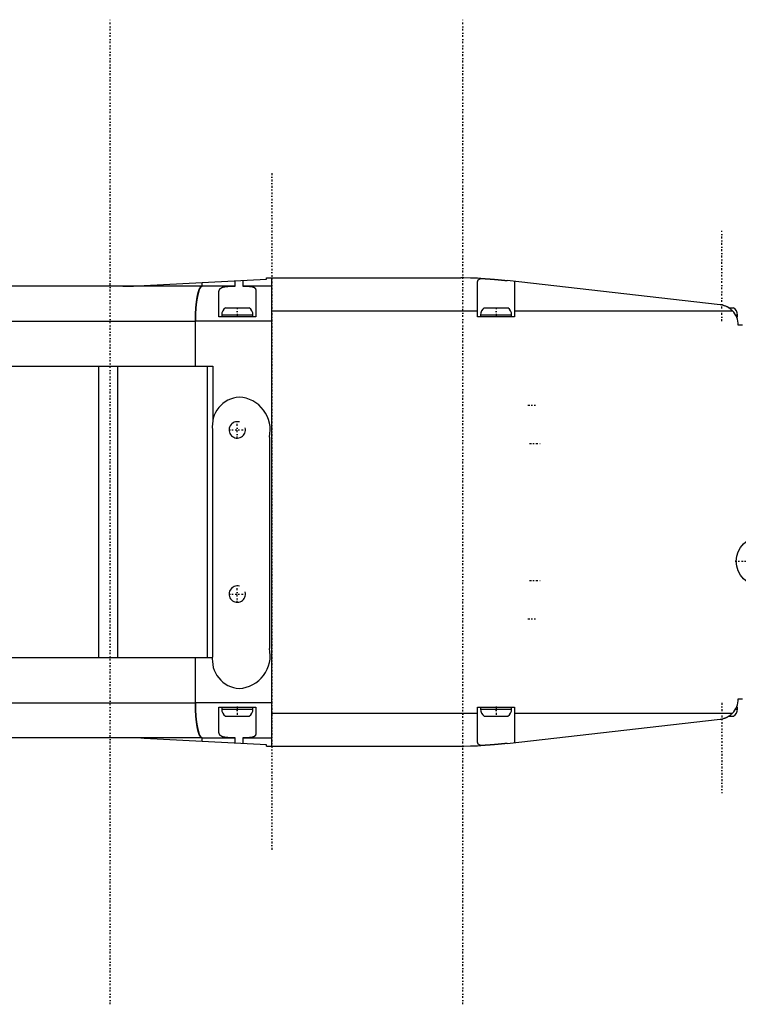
# Model space of a CAD drawing. Extents: x -526 to 218, y -128 to 128.
# Tile 2 of 3: x -351 to -176, y -120 to 120. Entities that reach past the tile are written whole.
import ezdxf

# ---------------------------------------------------------------- set-up
doc = ezdxf.new("R2010")
doc.units = 0
doc.linetypes.add('CENTER', pattern=[1.5, 0.45, -0.5, 0.05, -0.5])
for name, color, linetype in [('AM_0', 7, 'CONTINUOUS'), ('AM_10', 7, 'CONTINUOUS'), ('AM_7', 7, 'CENTER')]:
    doc.layers.add(name, color=color, linetype=linetype)

msp = doc.modelspace()

# ---------------------------------------------------------------- linework, layer by layer
at = {"layer": 'AM_0', "color": 7, "linetype": 'CONTINUOUS'}
for p, q in [((-320.67, 55.14), (-290.9, 56.7)), ((-306.59, 55), (-306.59, 55.87)), ((-306.59, 55), (-306.59, 55.87)), ((-298.54, 55), (-298.54, 56.3)), ((-296.67, 56.39), (-296.67, 55)), ((-290.9, 57), (-243.6, 57)), ((-290.9, 56.7), (-290.9, 57)), ((-289.56, -57), (-289.56, 57)), ((-239.5, 47.5), (-239.5, 55.93)), ((-180.44, 50.47), (-232.31, 56.36)), ((-230.5, 55.93), (-230.5, 47.5)), ((-306.59, 55), (-420.5, 55)), ((-298.54, 55), (-306.59, 55)), ((-302.5, 47.5), (-302.5, 53.44)), ((-289.56, 55), (-296.67, 55)), ((-293.5, 53.95), (-293.5, 47.5)), ((-301.8, 48), (-301.8, 47.5)), ((-301.8, 48), (-294.2, 48)), ((-300.85, 49.7), (-295.15, 49.7)), ((-294.2, 47.5), (-294.2, 48)), ((-289.56, 49), (-239.5, 49)), ((-238.8, 48), (-238.8, 47.5)), ((-238.8, 48), (-231.2, 48)), ((-237.85, 49.7), (-232.15, 49.7)), ((-231.2, 47.5), (-231.2, 48)), ((-230.5, 49), (-177.43, 49)), ((-178.29, 49.7), (-177.15, 49.7)), ((-176.67, 48), (-176.2, 48)), ((-176.2, 47.5), (-176.2, 48)), ((-429, 46.5), (-308.21, 46.5)), ((-308.21, 35.5), (-308.21, 46.5)), ((-308.21, 35.5), (-308.21, 46.5)), ((-289.56, 46.5), (-308.21, 46.5)), ((-293.5, 47.5), (-302.5, 47.5)), ((-230.5, 47.5), (-239.5, 47.5)), ((-176.42, 47.5), (-176.2, 47.5)), ((-175, 45.5), (-176, 45.5)), ((-384.73, 35.5), (-304, 35.5)), ((-331.8, 35.5), (-331.8, -35.5)), ((-327.16, 35.5), (-327.16, -35.5)), ((-305.31, 35.5), (-305.31, -35.5)), ((-304, 35.5), (-304, 22.18)), ((-304, 20), (-304.03, 20)), ((-304, -35), (-304, 20)), ((-290.2, 18.22), (-290.2, -33.22)), ((-304.08, -35.5), (-393, -35.5)), ((-308.21, -46.5), (-308.21, -35.5)), ((-308.21, -46.5), (-308.21, -35.5)), ((-304.03, -35), (-304, -35)), ((-176, -45.5), (-175, -45.5)), ((-429, -46.5), (-308.21, -46.5)), ((-289.56, -46.5), (-308.21, -46.5)), ((-302.5, -47.5), (-293.5, -47.5)), ((-302.5, -53.44), (-302.5, -47.5)), ((-301.8, -47.5), (-301.8, -48)), ((-294.2, -48), (-294.2, -47.5)), ((-293.5, -47.5), (-293.5, -53.95)), ((-239.5, -47.5), (-230.5, -47.5)), ((-239.5, -55.93), (-239.5, -47.5)), ((-238.8, -47.5), (-238.8, -48)), ((-231.2, -48), (-231.2, -47.5)), ((-230.5, -47.5), (-230.5, -55.93)), ((-176.42, -47.5), (-176.2, -47.5)), ((-176.2, -48), (-176.2, -47.5)), ((-301.8, -48), (-294.2, -48)), ((-300.85, -49.7), (-295.15, -49.7)), ((-289.56, -49), (-239.5, -49)), ((-238.8, -48), (-231.2, -48)), ((-237.85, -49.7), (-232.15, -49.7)), ((-230.5, -49), (-177.43, -49)), ((-178.29, -49.7), (-177.15, -49.7)), ((-176.67, -48), (-176.2, -48)), ((-232.31, -56.36), (-180.44, -50.47)), ((-306.59, -55), (-420.5, -55)), ((-290.9, -56.7), (-320.67, -55.14)), ((-306.59, -55), (-298.54, -55)), ((-306.59, -55.87), (-306.59, -55)), ((-306.59, -55.87), (-306.59, -55)), ((-298.54, -56.3), (-298.54, -55)), ((-296.67, -55), (-289.56, -55)), ((-296.67, -55), (-296.67, -56.39)), ((-290.9, -57), (-290.9, -56.7)), ((-290.9, -57), (-243.6, -57))]:
    msp.add_line(p, q, dxfattribs=at)
for points in [[(-306.59, 55), (-306.9, 54.84), (-307.21, 54.35), (-307.49, 53.57), (-307.73, 52.51), (-307.93, 51.22), (-308.08, 49.75), (-308.18, 48.16), (-308.21, 46.5)], [(-308.21, -46.5), (-308.18, -48.16), (-308.08, -49.75), (-307.93, -51.22), (-307.73, -52.51), (-307.49, -53.57), (-307.21, -54.35), (-306.9, -54.84), (-306.59, -55)]]:
    msp.add_lwpolyline(points, dxfattribs=at)
for points in [[(-238.67, 56.88, 0), (-239.51, 56.92, 0), (-241.19, 56.97, 0), (-242.81, 57, 0), (-243.6, 57, 0)], [(-239.5, 55.93, 0), (-239.5, 55.97, 0), (-239.49, 56.05, 0), (-239.49, 56.13, 0), (-239.48, 56.16, 0), (-239.47, 56.2, 0), (-239.45, 56.27, 0), (-239.43, 56.33, 0), (-239.4, 56.4, 0), (-239.37, 56.45, 0), (-239.33, 56.51, 0), (-239.31, 56.53, 0), (-239.28, 56.56, 0), (-239.23, 56.61, 0), (-239.18, 56.66, 0), (-239.11, 56.7, 0), (-239.04, 56.74, 0), (-238.97, 56.78, 0), (-238.93, 56.79, 0), (-238.89, 56.81, 0), (-238.8, 56.84, 0), (-238.71, 56.87, 0), (-238.67, 56.88, 0)], [(-238.67, 56.88, 0), (-238.65, 56.88, 0), (-238.61, 56.88, 0), (-238.57, 56.87, 0), (-238.55, 56.87, 0), (-238.53, 56.87, 0), (-238.49, 56.87, 0), (-238.44, 56.87, 0), (-238.4, 56.86, 0), (-238.36, 56.86, 0), (-238.31, 56.86, 0), (-238.29, 56.86, 0), (-238.27, 56.86, 0), (-238.23, 56.86, 0), (-238.18, 56.85, 0), (-238.14, 56.85, 0), (-238.09, 56.85, 0), (-238.04, 56.85, 0), (-238.02, 56.84, 0), (-237.99, 56.84, 0), (-237.95, 56.84, 0), (-237.9, 56.84, 0), (-237.87, 56.84, 0), (-237.85, 56.83, 0), (-237.79, 56.83, 0), (-237.74, 56.83, 0), (-237.72, 56.83, 0), (-237.69, 56.83, 0), (-237.64, 56.82, 0), (-237.58, 56.82, 0), (-237.53, 56.82, 0), (-237.47, 56.81, 0), (-237.41, 56.81, 0), (-237.39, 56.81, 0), (-237.36, 56.81, 0), (-237.3, 56.8, 0), (-237.24, 56.8, 0), (-237.18, 56.79, 0), (-237.12, 56.79, 0), (-237.06, 56.79, 0), (-237.03, 56.78, 0), (-237, 56.78, 0), (-236.94, 56.78, 0), (-236.88, 56.77, 0), (-236.82, 56.77, 0), (-236.76, 56.77, 0), (-236.7, 56.76, 0), (-236.67, 56.76, 0), (-236.63, 56.76, 0), (-236.57, 56.75, 0), (-236.51, 56.75, 0), (-236.44, 56.74, 0), (-236.38, 56.74, 0), (-236.31, 56.73, 0), (-236.28, 56.73, 0), (-236.25, 56.73, 0), (-236.19, 56.72, 0), (-236.12, 56.72, 0), (-236.06, 56.71, 0), (-235.99, 56.71, 0), (-235.92, 56.71, 0), (-235.89, 56.7, 0), (-235.86, 56.7, 0), (-235.79, 56.69, 0), (-235.73, 56.69, 0), (-235.7, 56.69, 0), (-235.66, 56.68, 0), (-235.6, 56.68, 0), (-235.53, 56.67, 0), (-235.5, 56.67, 0), (-235.47, 56.67, 0), (-235.4, 56.66, 0), (-235.34, 56.66, 0), (-235.27, 56.65, 0), (-235.21, 56.65, 0), (-235.14, 56.64, 0), (-235.11, 56.64, 0), (-235.08, 56.64, 0), (-235.01, 56.63, 0), (-234.95, 56.63, 0), (-234.89, 56.62, 0), (-234.82, 56.61, 0), (-234.76, 56.61, 0), (-234.73, 56.61, 0), (-234.69, 56.6, 0), (-234.63, 56.6, 0), (-234.56, 56.59, 0), (-234.5, 56.58, 0), (-234.43, 56.58, 0), (-234.37, 56.57, 0), (-234.34, 56.57, 0), (-234.3, 56.57, 0), (-234.24, 56.56, 0), (-234.17, 56.55, 0), (-234.11, 56.55, 0), (-234.04, 56.54, 0), (-233.98, 56.54, 0), (-233.94, 56.53, 0), (-233.91, 56.53, 0), (-233.85, 56.52, 0), (-233.78, 56.52, 0), (-233.72, 56.51, 0), (-233.65, 56.5, 0), (-233.59, 56.5, 0), (-233.56, 56.49, 0), (-233.52, 56.49, 0), (-233.46, 56.48, 0), (-233.4, 56.48, 0), (-233.37, 56.47, 0), (-233.33, 56.47, 0), (-233.27, 56.47, 0), (-233.21, 56.46, 0), (-233.18, 56.46, 0), (-233.15, 56.45, 0), (-233.09, 56.45, 0), (-233.03, 56.44, 0), (-232.97, 56.43, 0), (-232.91, 56.43, 0), (-232.85, 56.42, 0), (-232.82, 56.42, 0), (-232.79, 56.41, 0), (-232.73, 56.41, 0), (-232.67, 56.4, 0), (-232.62, 56.39, 0), (-232.56, 56.39, 0), (-232.5, 56.38, 0), (-232.48, 56.38, 0), (-232.45, 56.38, 0), (-232.39, 56.37, 0), (-232.34, 56.36, 0), (-232.31, 56.36, 0)], [(-230.52, 56.16, 0), (-230.51, 56.12, 0), (-230.51, 56.05, 0), (-230.5, 55.97, 0), (-230.5, 55.93, 0)], [(-325.9, 55, 0), (-325.03, 55, 0), (-323.28, 55.03, 0), (-321.54, 55.1, 0), (-320.67, 55.14, 0)], [(-308.21, 46.5, 0), (-308.21, 46.56, 0), (-308.21, 46.69, 0), (-308.21, 46.81, 0), (-308.21, 46.87, 0), (-308.21, 46.93, 0), (-308.21, 47.06, 0), (-308.21, 47.18, 0), (-308.21, 47.3, 0), (-308.21, 47.43, 0), (-308.2, 47.55, 0), (-308.2, 47.61, 0), (-308.2, 47.67, 0), (-308.2, 47.79, 0), (-308.19, 47.92, 0), (-308.19, 48.04, 0), (-308.18, 48.16, 0), (-308.18, 48.28, 0), (-308.18, 48.34, 0), (-308.17, 48.4, 0), (-308.17, 48.52, 0), (-308.16, 48.64, 0), (-308.16, 48.7, 0), (-308.16, 48.76, 0), (-308.15, 48.88, 0), (-308.14, 49, 0), (-308.14, 49.06, 0), (-308.14, 49.11, 0), (-308.13, 49.23, 0), (-308.12, 49.35, 0), (-308.11, 49.47, 0), (-308.1, 49.58, 0), (-308.1, 49.7, 0), (-308.09, 49.75, 0), (-308.09, 49.81, 0), (-308.08, 49.92, 0), (-308.07, 50.04, 0), (-308.06, 50.15, 0), (-308.05, 50.26, 0), (-308.04, 50.37, 0), (-308.03, 50.42, 0), (-308.03, 50.48, 0), (-308.01, 50.59, 0), (-308, 50.7, 0), (-307.99, 50.8, 0), (-307.98, 50.91, 0), (-307.97, 51.01, 0), (-307.96, 51.07, 0), (-307.95, 51.12, 0), (-307.94, 51.22, 0), (-307.93, 51.32, 0), (-307.91, 51.43, 0), (-307.9, 51.53, 0), (-307.89, 51.63, 0), (-307.88, 51.67, 0), (-307.87, 51.72, 0), (-307.86, 51.82, 0), (-307.84, 51.92, 0), (-307.83, 52.01, 0), (-307.81, 52.1, 0), (-307.8, 52.2, 0), (-307.79, 52.24, 0), (-307.78, 52.29, 0), (-307.76, 52.38, 0), (-307.75, 52.47, 0), (-307.74, 52.51, 0), (-307.73, 52.55, 0), (-307.71, 52.64, 0), (-307.7, 52.72, 0), (-307.69, 52.77, 0), (-307.68, 52.81, 0), (-307.66, 52.89, 0), (-307.64, 52.97, 0), (-307.63, 53.05, 0), (-307.61, 53.13, 0), (-307.59, 53.21, 0), (-307.58, 53.24, 0), (-307.57, 53.28, 0), (-307.55, 53.35, 0), (-307.53, 53.43, 0), (-307.51, 53.5, 0), (-307.49, 53.57, 0), (-307.47, 53.64, 0), (-307.46, 53.67, 0), (-307.45, 53.7, 0), (-307.43, 53.77, 0), (-307.41, 53.83, 0), (-307.39, 53.89, 0), (-307.37, 53.95, 0), (-307.35, 54.01, 0), (-307.34, 54.04, 0), (-307.33, 54.07, 0), (-307.31, 54.12, 0), (-307.29, 54.18, 0), (-307.27, 54.23, 0), (-307.25, 54.28, 0), (-307.22, 54.33, 0), (-307.21, 54.35, 0), (-307.2, 54.38, 0), (-307.18, 54.42, 0), (-307.16, 54.47, 0), (-307.14, 54.51, 0), (-307.11, 54.55, 0), (-307.09, 54.59, 0), (-307.08, 54.61, 0), (-307.07, 54.62, 0), (-307.05, 54.66, 0), (-307.02, 54.69, 0), (-307.01, 54.71, 0), (-307, 54.73, 0), (-306.98, 54.76, 0), (-306.96, 54.78, 0), (-306.94, 54.8, 0), (-306.93, 54.81, 0), (-306.91, 54.84, 0), (-306.89, 54.86, 0), (-306.86, 54.88, 0), (-306.84, 54.9, 0), (-306.82, 54.92, 0), (-306.8, 54.93, 0), (-306.79, 54.94, 0), (-306.77, 54.95, 0), (-306.75, 54.96, 0), (-306.72, 54.97, 0), (-306.7, 54.98, 0), (-306.68, 54.99, 0), (-306.66, 54.99, 0), (-306.65, 54.99, 0), (-306.63, 55, 0), (-306.6, 55, 0), (-306.59, 55, 0)], [(-302.5, 53.44, 0), (-302.5, 53.46, 0), (-302.5, 53.49, 0), (-302.5, 53.53, 0), (-302.5, 53.55, 0), (-302.5, 53.57, 0), (-302.49, 53.6, 0), (-302.49, 53.63, 0), (-302.49, 53.67, 0), (-302.48, 53.7, 0), (-302.48, 53.74, 0), (-302.47, 53.75, 0), (-302.47, 53.77, 0), (-302.47, 53.8, 0), (-302.46, 53.83, 0), (-302.45, 53.87, 0), (-302.44, 53.9, 0), (-302.43, 53.93, 0), (-302.43, 53.94, 0), (-302.42, 53.96, 0), (-302.41, 53.99, 0), (-302.4, 54.02, 0), (-302.39, 54.03, 0), (-302.39, 54.05, 0), (-302.38, 54.08, 0), (-302.36, 54.11, 0), (-302.35, 54.12, 0), (-302.35, 54.13, 0), (-302.33, 54.16, 0), (-302.32, 54.19, 0), (-302.3, 54.22, 0), (-302.28, 54.24, 0), (-302.26, 54.27, 0), (-302.25, 54.28, 0), (-302.24, 54.29, 0), (-302.23, 54.32, 0), (-302.2, 54.34, 0), (-302.18, 54.37, 0), (-302.16, 54.39, 0), (-302.14, 54.41, 0), (-302.13, 54.42, 0), (-302.11, 54.43, 0), (-302.09, 54.46, 0), (-302.06, 54.48, 0), (-302.04, 54.5, 0), (-302.01, 54.52, 0), (-301.98, 54.54, 0), (-301.97, 54.55, 0), (-301.96, 54.56, 0), (-301.93, 54.58, 0), (-301.9, 54.59, 0), (-301.87, 54.61, 0), (-301.83, 54.63, 0), (-301.8, 54.65, 0), (-301.79, 54.65, 0), (-301.77, 54.66, 0), (-301.73, 54.68, 0), (-301.7, 54.69, 0), (-301.66, 54.71, 0), (-301.63, 54.72, 0), (-301.59, 54.74, 0), (-301.57, 54.74, 0), (-301.55, 54.75, 0), (-301.52, 54.76, 0), (-301.48, 54.78, 0), (-301.46, 54.78, 0), (-301.44, 54.79, 0), (-301.4, 54.8, 0), (-301.36, 54.81, 0), (-301.34, 54.82, 0), (-301.32, 54.82, 0), (-301.27, 54.83, 0), (-301.23, 54.84, 0), (-301.19, 54.85, 0), (-301.14, 54.86, 0), (-301.1, 54.87, 0), (-301.07, 54.87, 0), (-301.05, 54.88, 0), (-301.01, 54.89, 0), (-300.96, 54.89, 0), (-300.91, 54.9, 0), (-300.86, 54.91, 0), (-300.81, 54.91, 0), (-300.79, 54.92, 0), (-300.76, 54.92, 0), (-300.71, 54.93, 0), (-300.66, 54.93, 0), (-300.61, 54.94, 0), (-300.56, 54.94, 0), (-300.51, 54.95, 0), (-300.48, 54.95, 0), (-300.46, 54.95, 0), (-300.4, 54.96, 0), (-300.35, 54.96, 0), (-300.29, 54.96, 0), (-300.24, 54.97, 0), (-300.19, 54.97, 0), (-300.16, 54.97, 0), (-300.13, 54.97, 0), (-300.07, 54.98, 0), (-300.02, 54.98, 0), (-299.96, 54.98, 0), (-299.9, 54.98, 0), (-299.85, 54.99, 0), (-299.82, 54.99, 0), (-299.79, 54.99, 0), (-299.73, 54.99, 0), (-299.67, 54.99, 0), (-299.64, 54.99, 0), (-299.61, 54.99, 0), (-299.55, 54.99, 0), (-299.49, 54.99, 0), (-299.46, 54.99, 0), (-299.43, 54.99, 0), (-299.37, 55, 0), (-299.31, 55, 0), (-299.25, 55, 0), (-299.19, 55, 0), (-299.13, 55, 0), (-299.1, 55, 0), (-299.07, 55, 0), (-299.01, 55, 0), (-298.95, 55, 0), (-298.88, 55, 0), (-298.82, 55, 0), (-298.76, 55, 0), (-298.73, 55, 0), (-298.7, 55, 0), (-298.63, 55, 0), (-298.57, 55, 0), (-298.54, 55, 0)], [(-296.67, 55, 0), (-296.64, 55, 0), (-296.59, 55, 0), (-296.54, 55, 0), (-296.51, 55, 0), (-296.49, 55, 0), (-296.43, 55, 0), (-296.38, 55, 0), (-296.33, 55, 0), (-296.28, 55, 0), (-296.23, 55, 0), (-296.21, 55, 0), (-296.18, 55, 0), (-296.13, 55, 0), (-296.08, 55, 0), (-296.03, 55, 0), (-295.98, 55, 0), (-295.94, 55, 0), (-295.91, 55, 0), (-295.89, 55, 0), (-295.84, 55, 0), (-295.79, 54.99, 0), (-295.77, 54.99, 0), (-295.74, 54.99, 0), (-295.7, 54.99, 0), (-295.65, 54.99, 0), (-295.63, 54.99, 0), (-295.6, 54.99, 0), (-295.56, 54.99, 0), (-295.51, 54.99, 0), (-295.47, 54.99, 0), (-295.42, 54.98, 0), (-295.38, 54.98, 0), (-295.36, 54.98, 0), (-295.33, 54.98, 0), (-295.29, 54.98, 0), (-295.25, 54.98, 0), (-295.21, 54.97, 0), (-295.16, 54.97, 0), (-295.12, 54.97, 0), (-295.1, 54.97, 0), (-295.08, 54.97, 0), (-295.04, 54.96, 0), (-295, 54.96, 0), (-294.96, 54.96, 0), (-294.92, 54.95, 0), (-294.88, 54.95, 0), (-294.86, 54.95, 0), (-294.84, 54.94, 0), (-294.8, 54.94, 0), (-294.76, 54.94, 0), (-294.72, 54.93, 0), (-294.69, 54.93, 0), (-294.65, 54.92, 0), (-294.63, 54.92, 0), (-294.62, 54.92, 0), (-294.58, 54.91, 0), (-294.55, 54.9, 0), (-294.51, 54.9, 0), (-294.48, 54.89, 0), (-294.44, 54.89, 0), (-294.43, 54.88, 0), (-294.41, 54.88, 0), (-294.38, 54.87, 0), (-294.35, 54.86, 0), (-294.33, 54.86, 0), (-294.32, 54.86, 0), (-294.29, 54.85, 0), (-294.26, 54.84, 0), (-294.24, 54.84, 0), (-294.23, 54.83, 0), (-294.2, 54.82, 0), (-294.17, 54.81, 0), (-294.14, 54.8, 0), (-294.11, 54.79, 0), (-294.09, 54.78, 0), (-294.07, 54.78, 0), (-294.06, 54.77, 0), (-294.04, 54.76, 0), (-294.01, 54.75, 0), (-293.99, 54.74, 0), (-293.96, 54.73, 0), (-293.94, 54.72, 0), (-293.93, 54.71, 0), (-293.92, 54.7, 0), (-293.9, 54.69, 0), (-293.87, 54.68, 0), (-293.85, 54.66, 0), (-293.83, 54.65, 0), (-293.81, 54.64, 0), (-293.8, 54.63, 0), (-293.79, 54.62, 0), (-293.78, 54.61, 0), (-293.76, 54.59, 0), (-293.74, 54.57, 0), (-293.72, 54.56, 0), (-293.71, 54.54, 0), (-293.7, 54.53, 0), (-293.69, 54.52, 0), (-293.68, 54.51, 0), (-293.66, 54.49, 0), (-293.65, 54.47, 0), (-293.64, 54.45, 0), (-293.63, 54.44, 0), (-293.62, 54.43, 0), (-293.61, 54.42, 0), (-293.6, 54.4, 0), (-293.59, 54.38, 0), (-293.59, 54.37, 0), (-293.58, 54.36, 0), (-293.57, 54.34, 0), (-293.56, 54.32, 0), (-293.56, 54.3, 0), (-293.56, 54.29, 0), (-293.55, 54.27, 0), (-293.54, 54.25, 0), (-293.54, 54.23, 0), (-293.53, 54.21, 0), (-293.52, 54.18, 0), (-293.52, 54.17, 0), (-293.52, 54.16, 0), (-293.51, 54.14, 0), (-293.51, 54.11, 0), (-293.51, 54.09, 0), (-293.51, 54.06, 0), (-293.5, 54.04, 0), (-293.5, 54.02, 0), (-293.5, 54.01, 0), (-293.5, 53.99, 0), (-293.5, 53.96, 0), (-293.5, 53.95, 0)], [(-177.43, 49, 0), (-177.5, 49.07, 0), (-177.63, 49.19, 0), (-177.77, 49.32, 0), (-177.84, 49.37, 0), (-177.91, 49.43, 0), (-178.06, 49.54, 0), (-178.21, 49.65, 0), (-178.37, 49.75, 0), (-178.53, 49.85, 0), (-178.7, 49.94, 0), (-178.78, 49.98, 0), (-178.87, 50.02, 0), (-179.05, 50.1, 0), (-179.23, 50.17, 0), (-179.41, 50.24, 0), (-179.59, 50.3, 0), (-179.78, 50.35, 0), (-179.87, 50.37, 0), (-179.97, 50.39, 0), (-180.15, 50.43, 0), (-180.34, 50.46, 0), (-180.44, 50.47, 0)], [(-306.59, -55, 0), (-306.6, -55, 0), (-306.63, -55, 0), (-306.65, -54.99, 0), (-306.66, -54.99, 0), (-306.68, -54.99, 0), (-306.7, -54.98, 0), (-306.72, -54.97, 0), (-306.75, -54.96, 0), (-306.77, -54.95, 0), (-306.79, -54.94, 0), (-306.8, -54.93, 0), (-306.82, -54.92, 0), (-306.84, -54.9, 0), (-306.86, -54.88, 0), (-306.89, -54.86, 0), (-306.91, -54.84, 0), (-306.93, -54.81, 0), (-306.94, -54.8, 0), (-306.96, -54.78, 0), (-306.98, -54.76, 0), (-307, -54.73, 0), (-307.01, -54.71, 0), (-307.02, -54.69, 0), (-307.05, -54.66, 0), (-307.07, -54.62, 0), (-307.08, -54.61, 0), (-307.09, -54.59, 0), (-307.11, -54.55, 0), (-307.14, -54.51, 0), (-307.16, -54.47, 0), (-307.18, -54.42, 0), (-307.2, -54.38, 0), (-307.21, -54.35, 0), (-307.22, -54.33, 0), (-307.25, -54.28, 0), (-307.27, -54.23, 0), (-307.29, -54.18, 0), (-307.31, -54.12, 0), (-307.33, -54.07, 0), (-307.34, -54.04, 0), (-307.35, -54.01, 0), (-307.37, -53.95, 0), (-307.39, -53.89, 0), (-307.41, -53.83, 0), (-307.43, -53.77, 0), (-307.45, -53.7, 0), (-307.46, -53.67, 0), (-307.47, -53.64, 0), (-307.49, -53.57, 0), (-307.51, -53.5, 0), (-307.53, -53.43, 0), (-307.55, -53.35, 0), (-307.57, -53.28, 0), (-307.58, -53.24, 0), (-307.59, -53.21, 0), (-307.61, -53.13, 0), (-307.63, -53.05, 0), (-307.64, -52.97, 0), (-307.66, -52.89, 0), (-307.68, -52.81, 0), (-307.69, -52.77, 0), (-307.7, -52.72, 0), (-307.71, -52.64, 0), (-307.73, -52.55, 0), (-307.74, -52.51, 0), (-307.75, -52.47, 0), (-307.76, -52.38, 0), (-307.78, -52.29, 0), (-307.79, -52.24, 0), (-307.8, -52.2, 0), (-307.81, -52.1, 0), (-307.83, -52.01, 0), (-307.84, -51.92, 0), (-307.86, -51.82, 0), (-307.87, -51.72, 0), (-307.88, -51.67, 0), (-307.89, -51.63, 0), (-307.9, -51.53, 0), (-307.91, -51.43, 0), (-307.93, -51.32, 0), (-307.94, -51.22, 0), (-307.95, -51.12, 0), (-307.96, -51.07, 0), (-307.97, -51.01, 0), (-307.98, -50.91, 0), (-307.99, -50.8, 0), (-308, -50.7, 0), (-308.01, -50.59, 0), (-308.03, -50.48, 0), (-308.03, -50.42, 0), (-308.04, -50.37, 0), (-308.05, -50.26, 0), (-308.06, -50.15, 0), (-308.07, -50.04, 0), (-308.08, -49.92, 0), (-308.09, -49.81, 0), (-308.09, -49.75, 0), (-308.1, -49.7, 0), (-308.1, -49.58, 0), (-308.11, -49.47, 0), (-308.12, -49.35, 0), (-308.13, -49.23, 0), (-308.14, -49.11, 0), (-308.14, -49.06, 0), (-308.14, -49, 0), (-308.15, -48.88, 0), (-308.16, -48.76, 0), (-308.16, -48.7, 0), (-308.16, -48.64, 0), (-308.17, -48.52, 0), (-308.17, -48.4, 0), (-308.18, -48.34, 0), (-308.18, -48.28, 0), (-308.18, -48.16, 0), (-308.19, -48.04, 0), (-308.19, -47.92, 0), (-308.2, -47.79, 0), (-308.2, -47.67, 0), (-308.2, -47.61, 0), (-308.2, -47.55, 0), (-308.21, -47.43, 0), (-308.21, -47.3, 0), (-308.21, -47.18, 0), (-308.21, -47.06, 0), (-308.21, -46.93, 0), (-308.21, -46.87, 0), (-308.21, -46.81, 0), (-308.21, -46.69, 0), (-308.21, -46.56, 0), (-308.21, -46.5, 0)], [(-180.44, -50.47, 0), (-180.34, -50.46, 0), (-180.15, -50.43, 0), (-179.97, -50.39, 0), (-179.87, -50.37, 0), (-179.78, -50.35, 0), (-179.59, -50.3, 0), (-179.41, -50.24, 0), (-179.23, -50.17, 0), (-179.05, -50.1, 0), (-178.87, -50.02, 0), (-178.78, -49.98, 0), (-178.7, -49.94, 0), (-178.53, -49.85, 0), (-178.37, -49.75, 0), (-178.21, -49.65, 0), (-178.06, -49.54, 0), (-177.91, -49.43, 0), (-177.84, -49.37, 0), (-177.77, -49.32, 0), (-177.63, -49.19, 0), (-177.5, -49.07, 0), (-177.43, -49, 0)], [(-320.67, -55.14, 0), (-321.54, -55.1, 0), (-323.28, -55.03, 0), (-325.03, -55, 0), (-325.9, -55, 0)], [(-298.54, -55, 0), (-298.57, -55, 0), (-298.63, -55, 0), (-298.7, -55, 0), (-298.73, -55, 0), (-298.76, -55, 0), (-298.82, -55, 0), (-298.88, -55, 0), (-298.95, -55, 0), (-299.01, -55, 0), (-299.07, -55, 0), (-299.1, -55, 0), (-299.13, -55, 0), (-299.19, -55, 0), (-299.25, -55, 0), (-299.31, -55, 0), (-299.37, -55, 0), (-299.43, -54.99, 0), (-299.46, -54.99, 0), (-299.49, -54.99, 0), (-299.55, -54.99, 0), (-299.61, -54.99, 0), (-299.64, -54.99, 0), (-299.67, -54.99, 0), (-299.73, -54.99, 0), (-299.79, -54.99, 0), (-299.82, -54.99, 0), (-299.85, -54.99, 0), (-299.9, -54.98, 0), (-299.96, -54.98, 0), (-300.02, -54.98, 0), (-300.07, -54.98, 0), (-300.13, -54.97, 0), (-300.16, -54.97, 0), (-300.19, -54.97, 0), (-300.24, -54.97, 0), (-300.3, -54.96, 0), (-300.35, -54.96, 0), (-300.4, -54.96, 0), (-300.46, -54.95, 0), (-300.48, -54.95, 0), (-300.51, -54.95, 0), (-300.56, -54.94, 0), (-300.61, -54.94, 0), (-300.66, -54.93, 0), (-300.72, -54.93, 0), (-300.76, -54.92, 0), (-300.79, -54.92, 0), (-300.81, -54.91, 0), (-300.86, -54.91, 0), (-300.91, -54.9, 0), (-300.96, -54.89, 0), (-301.01, -54.89, 0), (-301.05, -54.88, 0), (-301.07, -54.87, 0), (-301.1, -54.87, 0), (-301.14, -54.86, 0), (-301.19, -54.85, 0), (-301.23, -54.84, 0), (-301.27, -54.83, 0), (-301.32, -54.82, 0), (-301.34, -54.82, 0), (-301.36, -54.81, 0), (-301.4, -54.8, 0), (-301.44, -54.79, 0), (-301.46, -54.78, 0), (-301.48, -54.78, 0), (-301.52, -54.76, 0), (-301.55, -54.75, 0), (-301.57, -54.74, 0), (-301.59, -54.74, 0), (-301.63, -54.72, 0), (-301.67, -54.71, 0), (-301.7, -54.69, 0), (-301.74, -54.68, 0), (-301.77, -54.66, 0), (-301.79, -54.65, 0), (-301.8, -54.65, 0), (-301.84, -54.63, 0), (-301.87, -54.61, 0), (-301.9, -54.59, 0), (-301.93, -54.58, 0), (-301.96, -54.56, 0), (-301.97, -54.55, 0), (-301.98, -54.54, 0), (-302.01, -54.52, 0), (-302.04, -54.5, 0), (-302.07, -54.48, 0), (-302.09, -54.46, 0), (-302.11, -54.43, 0), (-302.13, -54.42, 0), (-302.14, -54.41, 0), (-302.16, -54.39, 0), (-302.18, -54.37, 0), (-302.2, -54.34, 0), (-302.23, -54.32, 0), (-302.25, -54.29, 0), (-302.25, -54.28, 0), (-302.26, -54.27, 0), (-302.28, -54.24, 0), (-302.3, -54.22, 0), (-302.32, -54.19, 0), (-302.33, -54.16, 0), (-302.35, -54.13, 0), (-302.35, -54.12, 0), (-302.36, -54.11, 0), (-302.38, -54.08, 0), (-302.39, -54.05, 0), (-302.39, -54.03, 0), (-302.4, -54.02, 0), (-302.41, -53.99, 0), (-302.42, -53.96, 0), (-302.43, -53.94, 0), (-302.43, -53.93, 0), (-302.44, -53.9, 0), (-302.45, -53.87, 0), (-302.46, -53.83, 0), (-302.47, -53.8, 0), (-302.47, -53.77, 0), (-302.47, -53.75, 0), (-302.48, -53.74, 0), (-302.48, -53.7, 0), (-302.49, -53.67, 0), (-302.49, -53.64, 0), (-302.49, -53.6, 0), (-302.5, -53.57, 0), (-302.5, -53.55, 0), (-302.5, -53.53, 0), (-302.5, -53.49, 0), (-302.5, -53.46, 0), (-302.5, -53.44, 0)], [(-293.5, -53.95, 0), (-293.5, -53.96, 0), (-293.5, -53.99, 0), (-293.5, -54.01, 0), (-293.5, -54.02, 0), (-293.5, -54.04, 0), (-293.51, -54.06, 0), (-293.51, -54.09, 0), (-293.51, -54.11, 0), (-293.51, -54.14, 0), (-293.52, -54.16, 0), (-293.52, -54.17, 0), (-293.52, -54.18, 0), (-293.53, -54.21, 0), (-293.54, -54.23, 0), (-293.54, -54.25, 0), (-293.55, -54.27, 0), (-293.56, -54.29, 0), (-293.56, -54.3, 0), (-293.56, -54.32, 0), (-293.57, -54.34, 0), (-293.58, -54.36, 0), (-293.59, -54.37, 0), (-293.59, -54.38, 0), (-293.6, -54.4, 0), (-293.61, -54.42, 0), (-293.62, -54.43, 0), (-293.63, -54.44, 0), (-293.64, -54.45, 0), (-293.65, -54.47, 0), (-293.66, -54.49, 0), (-293.68, -54.51, 0), (-293.69, -54.53, 0), (-293.7, -54.53, 0), (-293.71, -54.54, 0), (-293.73, -54.56, 0), (-293.74, -54.57, 0), (-293.76, -54.59, 0), (-293.78, -54.61, 0), (-293.8, -54.62, 0), (-293.8, -54.63, 0), (-293.81, -54.64, 0), (-293.83, -54.65, 0), (-293.85, -54.66, 0), (-293.87, -54.68, 0), (-293.9, -54.69, 0), (-293.92, -54.7, 0), (-293.93, -54.71, 0), (-293.94, -54.72, 0), (-293.96, -54.73, 0), (-293.99, -54.74, 0), (-294.01, -54.75, 0), (-294.04, -54.76, 0), (-294.06, -54.77, 0), (-294.07, -54.78, 0), (-294.09, -54.78, 0), (-294.11, -54.79, 0), (-294.14, -54.8, 0), (-294.17, -54.81, 0), (-294.2, -54.82, 0), (-294.23, -54.83, 0), (-294.24, -54.84, 0), (-294.26, -54.84, 0), (-294.29, -54.85, 0), (-294.32, -54.86, 0), (-294.33, -54.86, 0), (-294.35, -54.86, 0), (-294.38, -54.87, 0), (-294.41, -54.88, 0), (-294.43, -54.88, 0), (-294.44, -54.89, 0), (-294.48, -54.89, 0), (-294.51, -54.9, 0), (-294.55, -54.9, 0), (-294.58, -54.91, 0), (-294.62, -54.92, 0), (-294.63, -54.92, 0), (-294.65, -54.92, 0), (-294.69, -54.93, 0), (-294.73, -54.93, 0), (-294.76, -54.94, 0), (-294.8, -54.94, 0), (-294.84, -54.94, 0), (-294.86, -54.95, 0), (-294.88, -54.95, 0), (-294.92, -54.95, 0), (-294.96, -54.96, 0), (-295, -54.96, 0), (-295.04, -54.96, 0), (-295.08, -54.97, 0), (-295.1, -54.97, 0), (-295.12, -54.97, 0), (-295.16, -54.97, 0), (-295.21, -54.97, 0), (-295.25, -54.98, 0), (-295.29, -54.98, 0), (-295.33, -54.98, 0), (-295.36, -54.98, 0), (-295.38, -54.98, 0), (-295.42, -54.98, 0), (-295.47, -54.99, 0), (-295.51, -54.99, 0), (-295.56, -54.99, 0), (-295.6, -54.99, 0), (-295.63, -54.99, 0), (-295.65, -54.99, 0), (-295.7, -54.99, 0), (-295.74, -54.99, 0), (-295.77, -54.99, 0), (-295.79, -54.99, 0), (-295.84, -55, 0), (-295.89, -55, 0), (-295.91, -55, 0), (-295.94, -55, 0), (-295.99, -55, 0), (-296.03, -55, 0), (-296.08, -55, 0), (-296.13, -55, 0), (-296.18, -55, 0), (-296.21, -55, 0), (-296.23, -55, 0), (-296.28, -55, 0), (-296.33, -55, 0), (-296.38, -55, 0), (-296.44, -55, 0), (-296.49, -55, 0), (-296.51, -55, 0), (-296.54, -55, 0), (-296.59, -55, 0), (-296.64, -55, 0), (-296.67, -55, 0)], [(-243.6, -57, 0), (-242.81, -57, 0), (-241.19, -56.97, 0), (-239.51, -56.92, 0), (-238.67, -56.88, 0)], [(-238.67, -56.88, 0), (-238.71, -56.87, 0), (-238.8, -56.84, 0), (-238.89, -56.81, 0), (-238.93, -56.79, 0), (-238.97, -56.78, 0), (-239.04, -56.74, 0), (-239.11, -56.7, 0), (-239.18, -56.66, 0), (-239.23, -56.61, 0), (-239.28, -56.56, 0), (-239.31, -56.53, 0), (-239.33, -56.51, 0), (-239.37, -56.45, 0), (-239.4, -56.4, 0), (-239.43, -56.33, 0), (-239.45, -56.27, 0), (-239.47, -56.2, 0), (-239.48, -56.16, 0), (-239.49, -56.13, 0), (-239.49, -56.05, 0), (-239.5, -55.97, 0), (-239.5, -55.93, 0)], [(-232.31, -56.36, 0), (-232.34, -56.36, 0), (-232.39, -56.37, 0), (-232.45, -56.38, 0), (-232.48, -56.38, 0), (-232.5, -56.38, 0), (-232.56, -56.39, 0), (-232.62, -56.39, 0), (-232.67, -56.4, 0), (-232.73, -56.41, 0), (-232.79, -56.41, 0), (-232.82, -56.42, 0), (-232.85, -56.42, 0), (-232.91, -56.43, 0), (-232.97, -56.43, 0), (-233.03, -56.44, 0), (-233.09, -56.45, 0), (-233.15, -56.45, 0), (-233.18, -56.46, 0), (-233.21, -56.46, 0), (-233.27, -56.47, 0), (-233.33, -56.47, 0), (-233.37, -56.47, 0), (-233.4, -56.48, 0), (-233.46, -56.48, 0), (-233.52, -56.49, 0), (-233.56, -56.49, 0), (-233.59, -56.5, 0), (-233.65, -56.5, 0), (-233.72, -56.51, 0), (-233.78, -56.52, 0), (-233.85, -56.52, 0), (-233.91, -56.53, 0), (-233.94, -56.53, 0), (-233.98, -56.54, 0), (-234.04, -56.54, 0), (-234.11, -56.55, 0), (-234.17, -56.55, 0), (-234.24, -56.56, 0), (-234.3, -56.57, 0), (-234.34, -56.57, 0), (-234.37, -56.57, 0), (-234.43, -56.58, 0), (-234.5, -56.58, 0), (-234.56, -56.59, 0), (-234.63, -56.6, 0), (-234.69, -56.6, 0), (-234.73, -56.61, 0), (-234.76, -56.61, 0), (-234.82, -56.61, 0), (-234.89, -56.62, 0), (-234.95, -56.63, 0), (-235.01, -56.63, 0), (-235.08, -56.64, 0), (-235.11, -56.64, 0), (-235.14, -56.64, 0), (-235.21, -56.65, 0), (-235.27, -56.65, 0), (-235.34, -56.66, 0), (-235.4, -56.66, 0), (-235.47, -56.67, 0), (-235.5, -56.67, 0), (-235.53, -56.67, 0), (-235.6, -56.68, 0), (-235.66, -56.68, 0), (-235.7, -56.69, 0), (-235.73, -56.69, 0), (-235.79, -56.69, 0), (-235.86, -56.7, 0), (-235.89, -56.7, 0), (-235.92, -56.71, 0), (-235.99, -56.71, 0), (-236.06, -56.71, 0), (-236.12, -56.72, 0), (-236.19, -56.72, 0), (-236.25, -56.73, 0), (-236.28, -56.73, 0), (-236.31, -56.73, 0), (-236.38, -56.74, 0), (-236.44, -56.74, 0), (-236.51, -56.75, 0), (-236.57, -56.75, 0), (-236.63, -56.76, 0), (-236.67, -56.76, 0), (-236.7, -56.76, 0), (-236.76, -56.77, 0), (-236.82, -56.77, 0), (-236.88, -56.77, 0), (-236.94, -56.78, 0), (-237, -56.78, 0), (-237.03, -56.78, 0), (-237.06, -56.79, 0), (-237.12, -56.79, 0), (-237.18, -56.79, 0), (-237.24, -56.8, 0), (-237.3, -56.8, 0), (-237.36, -56.81, 0), (-237.39, -56.81, 0), (-237.41, -56.81, 0), (-237.47, -56.81, 0), (-237.53, -56.82, 0), (-237.58, -56.82, 0), (-237.64, -56.82, 0), (-237.69, -56.83, 0), (-237.72, -56.83, 0), (-237.74, -56.83, 0), (-237.79, -56.83, 0), (-237.85, -56.83, 0), (-237.87, -56.84, 0), (-237.9, -56.84, 0), (-237.95, -56.84, 0), (-237.99, -56.84, 0), (-238.02, -56.84, 0), (-238.04, -56.85, 0), (-238.09, -56.85, 0), (-238.14, -56.85, 0), (-238.18, -56.85, 0), (-238.23, -56.86, 0), (-238.27, -56.86, 0), (-238.29, -56.86, 0), (-238.31, -56.86, 0), (-238.36, -56.86, 0), (-238.4, -56.86, 0), (-238.44, -56.87, 0), (-238.49, -56.87, 0), (-238.53, -56.87, 0), (-238.55, -56.87, 0), (-238.57, -56.87, 0), (-238.61, -56.88, 0), (-238.65, -56.88, 0), (-238.67, -56.88, 0)], [(-230.5, -55.93, 0), (-230.5, -55.97, 0), (-230.51, -56.05, 0), (-230.51, -56.12, 0), (-230.52, -56.16, 0)]]:
    msp.add_polyline3d(points, dxfattribs=at)
msp.add_circle((-170.5, -12), 6, dxfattribs=at)
for centre, radius, start, end in [((-181, 45.5), 5, 57.1401, 78.463), ((-299.8, 48), 2, 121.7883, 180), ((-296.2, 48), 2, 0, 58.2117), ((-236.8, 48), 2, 121.7883, 180), ((-233.2, 48), 2, 0, 58.2117), ((-181, 45.5), 5, 0, 44.427), ((-178.2, 48), 2, 0, 58.2117), ((-297.1, 21), 7, 93.5626, 188.2132), ((-298, 20), 8, 347.1614, 86.6676), ((-298, -35), 8, 273.3324, 12.8386), ((-297.1, -36), 7, 171.7868, 266.4374), ((-181, -45.5), 5, 315.573, 0), ((-299.8, -48), 2, 180, 238.2117), ((-296.2, -48), 2, 301.7883, 0), ((-236.8, -48), 2, 180, 238.2117), ((-233.2, -48), 2, 301.7883, 0), ((-181, -45.5), 5, 276.4806, 302.8599), ((-178.2, -48), 2, 301.7883, 0)]:
    msp.add_arc(centre, radius, start, end, dxfattribs=at)
at = {"layer": 'AM_10', "color": 7, "linetype": 'CONTINUOUS'}
for centre in [(-298, 20), (-298, -20)]:
    msp.add_arc(centre, 2, 75, 15, dxfattribs=at)
at = {"layer": 'AM_7', "color": 4, "linetype": 'CENTER'}
for p, q in [((-329, -119.9), (-329, 119.9)), ((-243.08, -119.9), (-243.08, 119.9)), ((-289.56, 82.5), (-289.56, -82.5)), ((-180, 46.5), (-180, 68.5)), ((-298, 49.81), (-298, 47.39)), ((-235, 49.81), (-235, 47.39)), ((-227.23, 26), (-225.42, 26)), ((-298, 17.9), (-298, 22.1)), ((-300.1, 20), (-295.9, 20)), ((-226.82, 16.7), (-224.18, 16.7)), ((-176.8, -12), (-164.2, -12)), ((-226.82, -16.7), (-224.18, -16.7)), ((-298, -22.1), (-298, -17.9)), ((-300.1, -20), (-295.9, -20)), ((-227.23, -26), (-225.42, -26)), ((-298, -47.39), (-298, -49.81)), ((-235, -47.39), (-235, -49.81)), ((-180, -46.5), (-180, -68.5))]:
    msp.add_line(p, q, dxfattribs=at)

doc.saveas('drawing.dxf')
